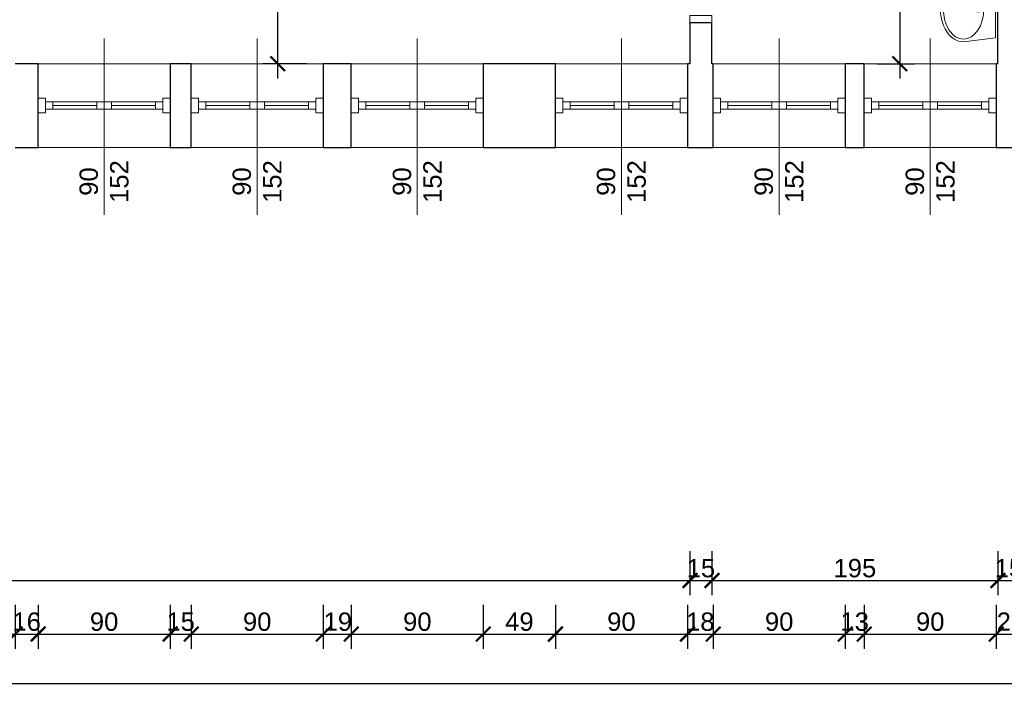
# Model space of a CAD drawing. Header units: millimetres. Extents: x 2709036 to 2756280, y 168165 to 192362.
# Tile 56 of 192: x 2715930 to 2716601, y 185385 to 185848. Entities that reach past the tile are written whole.
import ezdxf

# ---------------------------------------------------------------- set-up
doc = ezdxf.new("R2010")
doc.units = ezdxf.units.MM
doc.header["$MEASUREMENT"] = 0
doc.set_wipeout_variables(frame=1)
doc.linetypes.add('HIDDEN2', pattern=[4.7625, 3.175, -1.5875])
doc.linetypes.add('Wipeout_Contour', pattern=[1000, 0, -1000])
for name, color, linetype, lineweight in [('__MAZ_OPIS_STOLARKA', 7, 'Continuous', 0), ('__MAZ_SCHODY', 7, 'Continuous', 0), ('__MAZ_STOLARKA DRZWIOWA ISTN', 7, 'Continuous', 9), ('__MAZ_STOLARKA OKIENNA', 7, 'Continuous', 9), ('__MAZ_WYMIARY', 7, 'Continuous', 9), ('__MAZ_ŚCIANY ISTNIEJĄCE', 7, 'Continuous', 30), ('Meble i wyposażenie', 8, 'Continuous', 5)]:
    doc.layers.add(name, color=color, linetype=linetype, lineweight=lineweight)
doc.styles.add('Arial', font='arial.ttf')
doc.styles.add('Dimensions', font='arial.ttf')
doc.styles.add('styl1', font='arial.ttf')
doc.dimstyles.new('100', dxfattribs={"dimtxt": 10, "dimasz": 10, "dimexe": 18, "dimexo": 15, "dimgap": 9, "dimtad": 1, "dimdec": 1, "dimrnd": 0.5, "dimdsep": 46, "dimtxsty": 'Dimensions', "dimblk": 'ARCHTICK', "dimcen": 9, "dimdle": 10, "dimadec": 1, "dimazin": 2, "dimtfac": 1, "dimtdec": 4, "dimtofl": 0, "dimtmove": 2, "dimatfit": 3, "dimfxl": 1, "dimtolj": 1, "dimtzin": 0, "dimarcsym": 0})

# ---------------------------------------------------------------- blocks, each defined once
blk = doc.blocks.new('*U5')
at = {"color": 0, "linetype": 'Wipeout_Contour', "lineweight": -2, "ltscale": 7389.409666}
blk.add_wipeout([(-228.2, -234.4), (-227.7, -234.4), (-225.7, -255.6), (-220, -276), (-210.6, -294.8), (-188.8, -323.2), (-161.9, -346.1), (-111.8, -371.5), (-58.3, -387.1), (-3, -392.4), (52.4, -387.1), (105.9, -371.5), (155.9, -346.1), (182.9, -323.2), (204.7, -294.8), (214, -276), (219.8, -255.6), (221.8, -234.4), (193.5, -17.4), (-199.4, -17.4)], dxfattribs=at).dxf.layer = 'Meble i wyposażenie'
at = {"layer": 'Meble i wyposażenie', "color": 0, "linetype": 'Continuous', "lineweight": -2}
for p, q in [((-199.4, -17.2), (-228.2, -234.2)), ((193.5, -17.2), (-199.4, -17.2)), ((-199.2, -17.5), (-199.4, -17.5)), ((193.5, -17.5), (193.3, -17.5)), ((221.8, -234.2), (193.5, -17.2))]:
    blk.add_line(p, q, dxfattribs=at)
blk.add_circle((-3, -135.7), 22.5, dxfattribs=at)
blk.add_ellipse((-3, -234.2), major_axis=(-206, 0), ratio=0.671, dxfattribs=at)
blk.add_ellipse((-3, -234.2), major_axis=(-224.7, 0), ratio=0.702956, start_param=0, end_param=3.141593, dxfattribs=at)
blk = doc.blocks.new('_ArchTick')
at = {"color": 0, "linetype": 'ByBlock', "const_width": 0.15}
blk.add_lwpolyline([(-0.5, -0.5), (0.5, 0.5)], dxfattribs=at)
blk = doc.blocks.new('*D155')
at = {"layer": '__MAZ_WYMIARY', "color": 0, "lineweight": -2}
for p, q in [((2714190.68, 185415.16), (2714190.68, 185385.16)), ((2716989.68, 185415.16), (2716989.68, 185385.16)), ((2714180.68, 185395.16), (2716999.68, 185395.16))]:
    blk.add_line(p, q, dxfattribs=at)
at = {"layer": 'Defpoints', "color": 0, "lineweight": 30}
for p in [(2714190.68, 185760.55), (2716989.68, 185760.55), (2716989.68, 185395.16)]:
    blk.add_point(p, dxfattribs=at)
at = {"layer": '__MAZ_WYMIARY', "color": 0, "lineweight": -2, "xscale": 10, "yscale": 10, "zscale": 10, "rotation": 180}
blk.add_blockref('_ArchTick', (2714190.68, 185395.16), dxfattribs=at)
at = {"layer": '__MAZ_WYMIARY', "color": 0, "lineweight": -2, "xscale": 10, "yscale": 10, "zscale": 10}
blk.add_blockref('_ArchTick', (2716989.68, 185395.16), dxfattribs=at)
at = {"layer": '__MAZ_WYMIARY', "color": 0, "lineweight": 5, "insert": (2715590.18, 185403.55), "char_height": 12.5, "attachment_point": 5, "style": 'Arial'}
blk.add_mtext('\\A1;2799', dxfattribs=at)
blk = doc.blocks.new('*D174')
at = {"layer": '__MAZ_WYMIARY', "color": 0, "lineweight": -2}
for p, q in [((2716386.68, 185485.39), (2716386.68, 185455.39)), ((2716401.68, 185485.39), (2716401.68, 185455.39)), ((2716376.68, 185465.39), (2716411.68, 185465.39))]:
    blk.add_line(p, q, dxfattribs=at)
at = {"layer": 'Defpoints', "color": 0, "lineweight": 30}
for p in [(2716386.68, 185817.55), (2716401.68, 185817.55), (2716401.68, 185465.39)]:
    blk.add_point(p, dxfattribs=at)
at = {"layer": '__MAZ_WYMIARY', "color": 0, "lineweight": -2, "xscale": 10, "yscale": 10, "zscale": 10, "rotation": 180}
blk.add_blockref('_ArchTick', (2716386.68, 185465.39), dxfattribs=at)
at = {"layer": '__MAZ_WYMIARY', "color": 0, "lineweight": -2, "xscale": 10, "yscale": 10, "zscale": 10}
blk.add_blockref('_ArchTick', (2716401.68, 185465.39), dxfattribs=at)
at = {"layer": '__MAZ_WYMIARY', "color": 0, "lineweight": 5, "insert": (2716394.18, 185473.78), "char_height": 12.5, "attachment_point": 5, "style": 'Arial'}
blk.add_mtext('\\A1;15', dxfattribs=at)
blk = doc.blocks.new('*D175')
at = {"layer": '__MAZ_WYMIARY', "color": 0, "lineweight": -2}
for p, q in [((2716401.68, 185485.39), (2716401.68, 185455.39)), ((2716596.68, 185485.39), (2716596.68, 185455.39)), ((2716391.68, 185465.39), (2716606.68, 185465.39))]:
    blk.add_line(p, q, dxfattribs=at)
at = {"layer": 'Defpoints', "color": 0, "lineweight": 30}
for p in [(2716401.68, 185817.55), (2716596.68, 185817.55), (2716596.68, 185465.39)]:
    blk.add_point(p, dxfattribs=at)
at = {"layer": '__MAZ_WYMIARY', "color": 0, "lineweight": -2, "xscale": 10, "yscale": 10, "zscale": 10, "rotation": 180}
blk.add_blockref('_ArchTick', (2716401.68, 185465.39), dxfattribs=at)
at = {"layer": '__MAZ_WYMIARY', "color": 0, "lineweight": -2, "xscale": 10, "yscale": 10, "zscale": 10}
blk.add_blockref('_ArchTick', (2716596.68, 185465.39), dxfattribs=at)
at = {"layer": '__MAZ_WYMIARY', "color": 0, "lineweight": 5, "insert": (2716499.18, 185473.78), "char_height": 12.5, "attachment_point": 5, "style": 'Arial'}
blk.add_mtext('\\A1;195', dxfattribs=at)
blk = doc.blocks.new('*D176')
at = {"layer": '__MAZ_WYMIARY', "color": 0, "lineweight": -2}
for p, q in [((2716596.68, 185485.39), (2716596.68, 185455.39)), ((2716611.68, 185485.39), (2716611.68, 185455.39)), ((2716586.68, 185465.39), (2716621.68, 185465.39))]:
    blk.add_line(p, q, dxfattribs=at)
at = {"layer": 'Defpoints', "color": 0, "lineweight": 30}
for p in [(2716596.68, 185817.55), (2716611.68, 185817.55), (2716611.68, 185465.39)]:
    blk.add_point(p, dxfattribs=at)
at = {"layer": '__MAZ_WYMIARY', "color": 0, "lineweight": -2, "xscale": 10, "yscale": 10, "zscale": 10, "rotation": 180}
blk.add_blockref('_ArchTick', (2716596.68, 185465.39), dxfattribs=at)
at = {"layer": '__MAZ_WYMIARY', "color": 0, "lineweight": -2, "xscale": 10, "yscale": 10, "zscale": 10}
blk.add_blockref('_ArchTick', (2716611.68, 185465.39), dxfattribs=at)
at = {"layer": '__MAZ_WYMIARY', "color": 0, "lineweight": 5, "insert": (2716604.18, 185473.78), "char_height": 12.5, "attachment_point": 5, "style": 'Arial'}
blk.add_mtext('\\A1;15', dxfattribs=at)
blk = doc.blocks.new('*D191')
at = {"layer": '__MAZ_WYMIARY', "color": 0, "lineweight": -2}
for p, q in [((2715392.68, 185485.39), (2715392.68, 185455.39)), ((2716386.68, 185485.39), (2716386.68, 185455.39)), ((2715382.68, 185465.39), (2716396.68, 185465.39))]:
    blk.add_line(p, q, dxfattribs=at)
at = {"layer": 'Defpoints', "color": 0, "lineweight": 30}
for p in [(2715392.68, 185817.55), (2716386.68, 185817.55), (2716386.68, 185465.39)]:
    blk.add_point(p, dxfattribs=at)
at = {"layer": '__MAZ_WYMIARY', "color": 0, "lineweight": -2, "xscale": 10, "yscale": 10, "zscale": 10, "rotation": 180}
blk.add_blockref('_ArchTick', (2715392.68, 185465.39), dxfattribs=at)
at = {"layer": '__MAZ_WYMIARY', "color": 0, "lineweight": -2, "xscale": 10, "yscale": 10, "zscale": 10}
blk.add_blockref('_ArchTick', (2716386.68, 185465.39), dxfattribs=at)
at = {"layer": '__MAZ_WYMIARY', "color": 0, "lineweight": 5, "insert": (2715889.68, 185473.78), "char_height": 12.5, "attachment_point": 5, "style": 'Arial'}
blk.add_mtext('\\A1;994', dxfattribs=at)
blk = doc.blocks.new('*D214')
at = {"layer": '__MAZ_WYMIARY', "color": 0, "lineweight": -2}
for p, q in [((2715836.68, 185448.92), (2715836.68, 185418.92)), ((2715926.68, 185448.92), (2715926.68, 185418.92)), ((2715826.68, 185428.92), (2715936.68, 185428.92))]:
    blk.add_line(p, q, dxfattribs=at)
at = {"layer": 'Defpoints', "color": 0, "lineweight": 30}
for p in [(2715836.68, 185760.55), (2715926.68, 185760.55), (2715926.68, 185428.92)]:
    blk.add_point(p, dxfattribs=at)
at = {"layer": '__MAZ_WYMIARY', "color": 0, "lineweight": -2, "xscale": 10, "yscale": 10, "zscale": 10, "rotation": 180}
blk.add_blockref('_ArchTick', (2715836.68, 185428.92), dxfattribs=at)
at = {"layer": '__MAZ_WYMIARY', "color": 0, "lineweight": -2, "xscale": 10, "yscale": 10, "zscale": 10}
blk.add_blockref('_ArchTick', (2715926.68, 185428.92), dxfattribs=at)
at = {"layer": '__MAZ_WYMIARY', "color": 0, "lineweight": 5, "insert": (2715881.68, 185437.3), "char_height": 12.5, "attachment_point": 5, "style": 'Arial'}
blk.add_mtext('\\A1;90', dxfattribs=at)
blk = doc.blocks.new('*D215')
at = {"layer": '__MAZ_WYMIARY', "color": 0, "lineweight": -2}
for p, q in [((2715926.68, 185448.92), (2715926.68, 185418.92)), ((2715942.29, 185448.92), (2715942.29, 185418.92)), ((2715916.68, 185428.92), (2715952.29, 185428.92))]:
    blk.add_line(p, q, dxfattribs=at)
at = {"layer": 'Defpoints', "color": 0, "lineweight": 30}
for p in [(2715926.68, 185760.49), (2715942.29, 185760.55), (2715942.29, 185428.92)]:
    blk.add_point(p, dxfattribs=at)
at = {"layer": '__MAZ_WYMIARY', "color": 0, "lineweight": -2, "xscale": 10, "yscale": 10, "zscale": 10, "rotation": 180}
blk.add_blockref('_ArchTick', (2715926.68, 185428.92), dxfattribs=at)
at = {"layer": '__MAZ_WYMIARY', "color": 0, "lineweight": -2, "xscale": 10, "yscale": 10, "zscale": 10}
blk.add_blockref('_ArchTick', (2715942.29, 185428.92), dxfattribs=at)
at = {"layer": '__MAZ_WYMIARY', "color": 0, "lineweight": 5, "insert": (2715934.48, 185437.3), "char_height": 12.5, "attachment_point": 5, "style": 'Arial'}
blk.add_mtext('\\A1;16', dxfattribs=at)
blk = doc.blocks.new('*D216')
at = {"layer": '__MAZ_WYMIARY', "color": 0, "lineweight": -2}
for p, q in [((2715942.29, 185448.92), (2715942.29, 185418.92)), ((2716032.29, 185448.92), (2716032.29, 185418.92)), ((2715932.29, 185428.92), (2716042.29, 185428.92))]:
    blk.add_line(p, q, dxfattribs=at)
at = {"layer": 'Defpoints', "color": 0, "lineweight": 30}
for p in [(2715942.29, 185760.55), (2716032.29, 185760.55), (2716032.29, 185428.92)]:
    blk.add_point(p, dxfattribs=at)
at = {"layer": '__MAZ_WYMIARY', "color": 0, "lineweight": -2, "xscale": 10, "yscale": 10, "zscale": 10, "rotation": 180}
blk.add_blockref('_ArchTick', (2715942.29, 185428.92), dxfattribs=at)
at = {"layer": '__MAZ_WYMIARY', "color": 0, "lineweight": -2, "xscale": 10, "yscale": 10, "zscale": 10}
blk.add_blockref('_ArchTick', (2716032.29, 185428.92), dxfattribs=at)
at = {"layer": '__MAZ_WYMIARY', "color": 0, "lineweight": 5, "insert": (2715987.29, 185437.3), "char_height": 12.5, "attachment_point": 5, "style": 'Arial'}
blk.add_mtext('\\A1;90', dxfattribs=at)
blk = doc.blocks.new('*D217')
at = {"layer": '__MAZ_WYMIARY', "color": 0, "lineweight": -2}
for p, q in [((2716032.29, 185448.92), (2716032.29, 185418.92)), ((2716046.65, 185448.92), (2716046.65, 185418.92)), ((2716022.29, 185428.92), (2716056.65, 185428.92))]:
    blk.add_line(p, q, dxfattribs=at)
at = {"layer": 'Defpoints', "color": 0, "lineweight": 30}
for p in [(2716032.29, 185760.55), (2716046.65, 185760.55), (2716046.65, 185428.92)]:
    blk.add_point(p, dxfattribs=at)
at = {"layer": '__MAZ_WYMIARY', "color": 0, "lineweight": -2, "xscale": 10, "yscale": 10, "zscale": 10, "rotation": 180}
blk.add_blockref('_ArchTick', (2716032.29, 185428.92), dxfattribs=at)
at = {"layer": '__MAZ_WYMIARY', "color": 0, "lineweight": -2, "xscale": 10, "yscale": 10, "zscale": 10}
blk.add_blockref('_ArchTick', (2716046.65, 185428.92), dxfattribs=at)
at = {"layer": '__MAZ_WYMIARY', "color": 0, "lineweight": 5, "insert": (2716039.47, 185437.3), "char_height": 12.5, "attachment_point": 5, "style": 'Arial'}
blk.add_mtext('\\A1;15', dxfattribs=at)
blk = doc.blocks.new('*D218')
at = {"layer": '__MAZ_WYMIARY', "color": 0, "lineweight": -2}
for p, q in [((2716046.65, 185448.92), (2716046.65, 185418.92)), ((2716136.65, 185448.92), (2716136.65, 185418.92)), ((2716036.65, 185428.92), (2716146.65, 185428.92))]:
    blk.add_line(p, q, dxfattribs=at)
at = {"layer": 'Defpoints', "color": 0, "lineweight": 30}
for p in [(2716046.65, 185760.55), (2716136.65, 185760.55), (2716136.65, 185428.92)]:
    blk.add_point(p, dxfattribs=at)
at = {"layer": '__MAZ_WYMIARY', "color": 0, "lineweight": -2, "xscale": 10, "yscale": 10, "zscale": 10, "rotation": 180}
blk.add_blockref('_ArchTick', (2716046.65, 185428.92), dxfattribs=at)
at = {"layer": '__MAZ_WYMIARY', "color": 0, "lineweight": -2, "xscale": 10, "yscale": 10, "zscale": 10}
blk.add_blockref('_ArchTick', (2716136.65, 185428.92), dxfattribs=at)
at = {"layer": '__MAZ_WYMIARY', "color": 0, "lineweight": 5, "insert": (2716091.65, 185437.3), "char_height": 12.5, "attachment_point": 5, "style": 'Arial'}
blk.add_mtext('\\A1;90', dxfattribs=at)
blk = doc.blocks.new('*D219')
at = {"layer": '__MAZ_WYMIARY', "color": 0, "lineweight": -2}
for p, q in [((2716136.65, 185448.92), (2716136.65, 185418.92)), ((2716155.84, 185448.92), (2716155.84, 185418.92)), ((2716126.65, 185428.92), (2716165.84, 185428.92))]:
    blk.add_line(p, q, dxfattribs=at)
at = {"layer": 'Defpoints', "color": 0, "lineweight": 30}
for p in [(2716136.65, 185760.55), (2716155.84, 185760.55), (2716155.84, 185428.92)]:
    blk.add_point(p, dxfattribs=at)
at = {"layer": '__MAZ_WYMIARY', "color": 0, "lineweight": -2, "xscale": 10, "yscale": 10, "zscale": 10, "rotation": 180}
blk.add_blockref('_ArchTick', (2716136.65, 185428.92), dxfattribs=at)
at = {"layer": '__MAZ_WYMIARY', "color": 0, "lineweight": -2, "xscale": 10, "yscale": 10, "zscale": 10}
blk.add_blockref('_ArchTick', (2716155.84, 185428.92), dxfattribs=at)
at = {"layer": '__MAZ_WYMIARY', "color": 0, "lineweight": 5, "insert": (2716146.65, 185437.3), "char_height": 12.5, "attachment_point": 5, "style": 'Arial'}
blk.add_mtext('\\A1;19', dxfattribs=at)
blk = doc.blocks.new('*D220')
at = {"layer": '__MAZ_WYMIARY', "color": 0, "lineweight": -2}
for p, q in [((2716155.84, 185448.92), (2716155.84, 185418.92)), ((2716245.84, 185448.92), (2716245.84, 185418.92)), ((2716145.84, 185428.92), (2716255.84, 185428.92))]:
    blk.add_line(p, q, dxfattribs=at)
at = {"layer": 'Defpoints', "color": 0, "lineweight": 30}
for p in [(2716155.84, 185760.49), (2716245.84, 185760.55), (2716245.84, 185428.92)]:
    blk.add_point(p, dxfattribs=at)
at = {"layer": '__MAZ_WYMIARY', "color": 0, "lineweight": -2, "xscale": 10, "yscale": 10, "zscale": 10, "rotation": 180}
blk.add_blockref('_ArchTick', (2716155.84, 185428.92), dxfattribs=at)
at = {"layer": '__MAZ_WYMIARY', "color": 0, "lineweight": -2, "xscale": 10, "yscale": 10, "zscale": 10}
blk.add_blockref('_ArchTick', (2716245.84, 185428.92), dxfattribs=at)
at = {"layer": '__MAZ_WYMIARY', "color": 0, "lineweight": 5, "insert": (2716200.84, 185437.3), "char_height": 12.5, "attachment_point": 5, "style": 'Arial'}
blk.add_mtext('\\A1;90', dxfattribs=at)
blk = doc.blocks.new('*D221')
at = {"layer": '__MAZ_WYMIARY', "color": 0, "lineweight": -2}
for p, q in [((2716245.84, 185448.92), (2716245.84, 185418.92)), ((2716294.99, 185448.92), (2716294.99, 185418.92)), ((2716235.84, 185428.92), (2716304.99, 185428.92))]:
    blk.add_line(p, q, dxfattribs=at)
at = {"layer": 'Defpoints', "color": 0, "lineweight": 30}
for p in [(2716245.84, 185760.49), (2716294.99, 185760.55), (2716294.99, 185428.92)]:
    blk.add_point(p, dxfattribs=at)
at = {"layer": '__MAZ_WYMIARY', "color": 0, "lineweight": -2, "xscale": 10, "yscale": 10, "zscale": 10, "rotation": 180}
blk.add_blockref('_ArchTick', (2716245.84, 185428.92), dxfattribs=at)
at = {"layer": '__MAZ_WYMIARY', "color": 0, "lineweight": -2, "xscale": 10, "yscale": 10, "zscale": 10}
blk.add_blockref('_ArchTick', (2716294.99, 185428.92), dxfattribs=at)
at = {"layer": '__MAZ_WYMIARY', "color": 0, "lineweight": 5, "insert": (2716270.42, 185437.3), "char_height": 12.5, "attachment_point": 5, "style": 'Arial'}
blk.add_mtext('\\A1;49', dxfattribs=at)
blk = doc.blocks.new('*D222')
at = {"layer": '__MAZ_WYMIARY', "color": 0, "lineweight": -2}
for p, q in [((2716294.99, 185448.92), (2716294.99, 185418.92)), ((2716384.99, 185448.92), (2716384.99, 185418.92)), ((2716284.99, 185428.92), (2716394.99, 185428.92))]:
    blk.add_line(p, q, dxfattribs=at)
at = {"layer": 'Defpoints', "color": 0, "lineweight": 30}
for p in [(2716294.99, 185760.55), (2716384.99, 185760.55), (2716384.99, 185428.92)]:
    blk.add_point(p, dxfattribs=at)
at = {"layer": '__MAZ_WYMIARY', "color": 0, "lineweight": -2, "xscale": 10, "yscale": 10, "zscale": 10, "rotation": 180}
blk.add_blockref('_ArchTick', (2716294.99, 185428.92), dxfattribs=at)
at = {"layer": '__MAZ_WYMIARY', "color": 0, "lineweight": -2, "xscale": 10, "yscale": 10, "zscale": 10}
blk.add_blockref('_ArchTick', (2716384.99, 185428.92), dxfattribs=at)
at = {"layer": '__MAZ_WYMIARY', "color": 0, "lineweight": 5, "insert": (2716339.99, 185437.3), "char_height": 12.5, "attachment_point": 5, "style": 'Arial'}
blk.add_mtext('\\A1;90', dxfattribs=at)
blk = doc.blocks.new('*D223')
at = {"layer": '__MAZ_WYMIARY', "color": 0, "lineweight": -2}
for p, q in [((2716384.99, 185448.92), (2716384.99, 185418.92)), ((2716402.54, 185448.92), (2716402.54, 185418.92)), ((2716374.99, 185428.92), (2716412.54, 185428.92))]:
    blk.add_line(p, q, dxfattribs=at)
at = {"layer": 'Defpoints', "color": 0, "lineweight": 30}
for p in [(2716384.99, 185760.55), (2716402.54, 185760.55), (2716402.54, 185428.92)]:
    blk.add_point(p, dxfattribs=at)
at = {"layer": '__MAZ_WYMIARY', "color": 0, "lineweight": -2, "xscale": 10, "yscale": 10, "zscale": 10, "rotation": 180}
blk.add_blockref('_ArchTick', (2716384.99, 185428.92), dxfattribs=at)
at = {"layer": '__MAZ_WYMIARY', "color": 0, "lineweight": -2, "xscale": 10, "yscale": 10, "zscale": 10}
blk.add_blockref('_ArchTick', (2716402.54, 185428.92), dxfattribs=at)
at = {"layer": '__MAZ_WYMIARY', "color": 0, "lineweight": 5, "insert": (2716393.77, 185437.3), "char_height": 12.5, "attachment_point": 5, "style": 'Arial'}
blk.add_mtext('\\A1;18', dxfattribs=at)
blk = doc.blocks.new('*D224')
at = {"layer": '__MAZ_WYMIARY', "color": 0, "lineweight": -2}
for p, q in [((2716402.54, 185448.92), (2716402.54, 185418.92)), ((2716492.54, 185448.92), (2716492.54, 185418.92)), ((2716392.54, 185428.92), (2716502.54, 185428.92))]:
    blk.add_line(p, q, dxfattribs=at)
at = {"layer": 'Defpoints', "color": 0, "lineweight": 30}
for p in [(2716402.54, 185760.55), (2716492.54, 185760.55), (2716492.54, 185428.92)]:
    blk.add_point(p, dxfattribs=at)
at = {"layer": '__MAZ_WYMIARY', "color": 0, "lineweight": -2, "xscale": 10, "yscale": 10, "zscale": 10, "rotation": 180}
blk.add_blockref('_ArchTick', (2716402.54, 185428.92), dxfattribs=at)
at = {"layer": '__MAZ_WYMIARY', "color": 0, "lineweight": -2, "xscale": 10, "yscale": 10, "zscale": 10}
blk.add_blockref('_ArchTick', (2716492.54, 185428.92), dxfattribs=at)
at = {"layer": '__MAZ_WYMIARY', "color": 0, "lineweight": 5, "insert": (2716447.54, 185437.3), "char_height": 12.5, "attachment_point": 5, "style": 'Arial'}
blk.add_mtext('\\A1;90', dxfattribs=at)
blk = doc.blocks.new('*D225')
at = {"layer": '__MAZ_WYMIARY', "color": 0, "lineweight": -2}
for p, q in [((2716492.54, 185448.92), (2716492.54, 185418.92)), ((2716505.53, 185448.92), (2716505.53, 185418.92)), ((2716482.54, 185428.92), (2716515.53, 185428.92))]:
    blk.add_line(p, q, dxfattribs=at)
at = {"layer": 'Defpoints', "color": 0, "lineweight": 30}
for p in [(2716492.54, 185760.49), (2716505.53, 185760.49), (2716505.53, 185428.92)]:
    blk.add_point(p, dxfattribs=at)
at = {"layer": '__MAZ_WYMIARY', "color": 0, "lineweight": -2, "xscale": 10, "yscale": 10, "zscale": 10, "rotation": 180}
blk.add_blockref('_ArchTick', (2716492.54, 185428.92), dxfattribs=at)
at = {"layer": '__MAZ_WYMIARY', "color": 0, "lineweight": -2, "xscale": 10, "yscale": 10, "zscale": 10}
blk.add_blockref('_ArchTick', (2716505.53, 185428.92), dxfattribs=at)
at = {"layer": '__MAZ_WYMIARY', "color": 0, "lineweight": 5, "insert": (2716499.03, 185437.3), "char_height": 12.5, "attachment_point": 5, "style": 'Arial'}
blk.add_mtext('\\A1;13', dxfattribs=at)
blk = doc.blocks.new('*D226')
at = {"layer": '__MAZ_WYMIARY', "color": 0, "lineweight": -2}
for p, q in [((2716505.53, 185448.92), (2716505.53, 185418.92)), ((2716595.53, 185448.92), (2716595.53, 185418.92)), ((2716495.53, 185428.92), (2716605.53, 185428.92))]:
    blk.add_line(p, q, dxfattribs=at)
at = {"layer": 'Defpoints', "color": 0, "lineweight": 30}
for p in [(2716505.53, 185760.55), (2716595.53, 185760.55), (2716595.53, 185428.92)]:
    blk.add_point(p, dxfattribs=at)
at = {"layer": '__MAZ_WYMIARY', "color": 0, "lineweight": -2, "xscale": 10, "yscale": 10, "zscale": 10, "rotation": 180}
blk.add_blockref('_ArchTick', (2716505.53, 185428.92), dxfattribs=at)
at = {"layer": '__MAZ_WYMIARY', "color": 0, "lineweight": -2, "xscale": 10, "yscale": 10, "zscale": 10}
blk.add_blockref('_ArchTick', (2716595.53, 185428.92), dxfattribs=at)
at = {"layer": '__MAZ_WYMIARY', "color": 0, "lineweight": 5, "insert": (2716550.53, 185437.3), "char_height": 12.5, "attachment_point": 5, "style": 'Arial'}
blk.add_mtext('\\A1;90', dxfattribs=at)
blk = doc.blocks.new('*D227')
at = {"layer": '__MAZ_WYMIARY', "color": 0, "lineweight": -2}
for p, q in [((2716595.53, 185448.92), (2716595.53, 185418.92)), ((2716615.06, 185448.92), (2716615.06, 185418.92)), ((2716585.53, 185428.92), (2716625.06, 185428.92))]:
    blk.add_line(p, q, dxfattribs=at)
at = {"layer": 'Defpoints', "color": 0, "lineweight": 30}
for p in [(2716595.53, 185760.55), (2716615.06, 185760.55), (2716615.06, 185428.92)]:
    blk.add_point(p, dxfattribs=at)
at = {"layer": '__MAZ_WYMIARY', "color": 0, "lineweight": -2, "xscale": 10, "yscale": 10, "zscale": 10, "rotation": 180}
blk.add_blockref('_ArchTick', (2716595.53, 185428.92), dxfattribs=at)
at = {"layer": '__MAZ_WYMIARY', "color": 0, "lineweight": -2, "xscale": 10, "yscale": 10, "zscale": 10}
blk.add_blockref('_ArchTick', (2716615.06, 185428.92), dxfattribs=at)
at = {"layer": '__MAZ_WYMIARY', "color": 0, "lineweight": 5, "insert": (2716605.53, 185437.3), "char_height": 12.5, "attachment_point": 5, "style": 'Arial'}
blk.add_mtext('\\A1;20', dxfattribs=at)
blk = doc.blocks.new('*D248')
at = {"layer": '__MAZ_WYMIARY', "color": 0, "lineweight": -2}
for p, q in [((2716529.75, 185966.25), (2716529.75, 185807.55)), ((2716515.42, 185956.25), (2716539.75, 185956.25)), ((2716514.03, 185817.55), (2716539.75, 185817.55))]:
    blk.add_line(p, q, dxfattribs=at)
at = {"layer": 'Defpoints', "color": 0, "lineweight": 30}
for p in [(2716500.42, 185956.25), (2716499.03, 185817.55), (2716529.75, 185817.55)]:
    blk.add_point(p, dxfattribs=at)
at = {"layer": '__MAZ_WYMIARY', "color": 0, "lineweight": -2, "xscale": 10, "yscale": 10, "zscale": 10}
for p, rotation in [((2716529.75, 185956.25), 90), ((2716529.75, 185817.55), 270)]:
    blk.add_blockref('_ArchTick', p, dxfattribs=dict(at, rotation=rotation))
at = {"layer": '__MAZ_WYMIARY', "color": 0, "lineweight": 5, "insert": (2716521.36, 185886.9), "char_height": 12.5, "attachment_point": 5, "rotation": 90, "style": 'Arial'}
blk.add_mtext('\\A1;139', dxfattribs=at)
blk = doc.blocks.new('*D667')
at = {"layer": '__MAZ_WYMIARY', "color": 0, "lineweight": -2}
for p, q in [((2716105.6, 186115.55), (2716105.6, 185807.55)), ((2716125.6, 186105.55), (2716095.6, 186105.55)), ((2716125.6, 185817.55), (2716095.6, 185817.55))]:
    blk.add_line(p, q, dxfattribs=at)
at = {"layer": 'Defpoints', "color": 0, "lineweight": 30}
for p in [(2716386.68, 186105.55), (2716105.6, 185817.55), (2716386.68, 185817.55)]:
    blk.add_point(p, dxfattribs=at)
at = {"layer": '__MAZ_WYMIARY', "color": 0, "lineweight": -2, "xscale": 10, "yscale": 10, "zscale": 10}
for p, rotation in [((2716105.6, 186105.55), 90), ((2716105.6, 185817.55), 270)]:
    blk.add_blockref('_ArchTick', p, dxfattribs=dict(at, rotation=rotation))
at = {"layer": '__MAZ_WYMIARY', "color": 0, "lineweight": 5, "insert": (2716097.22, 185961.55), "char_height": 12.5, "attachment_point": 5, "rotation": 90, "style": 'Arial'}
blk.add_mtext('\\A1;288', dxfattribs=at)

msp = doc.modelspace()

# ---------------------------------------------------------------- linework, layer by layer
at = {"layer": '__MAZ_OPIS_STOLARKA', "color": 252}
for points in [[(2715987.29, 185714.54), (2715987.29, 185834.76)], [(2716091.65, 185714.54), (2716091.65, 185834.76)], [(2716200.84, 185714.54), (2716200.84, 185834.76)], [(2716339.99, 185714.54), (2716339.99, 185834.76)], [(2716447.54, 185714.54), (2716447.54, 185834.76)], [(2716550.53, 185714.54), (2716550.53, 185834.76)]]:
    msp.add_lwpolyline(points, dxfattribs=at)
at = {"layer": '__MAZ_SCHODY', "color": 252, "linetype": 'HIDDEN2', "lineweight": 5}
for p, q in [((2716032.29, 185817.55), (2715942.29, 185817.55)), ((2716136.65, 185817.55), (2716046.65, 185817.55)), ((2716245.84, 185817.55), (2716155.84, 185817.55)), ((2716384.99, 185817.55), (2716294.99, 185817.55)), ((2716492.54, 185817.55), (2716402.54, 185817.55)), ((2716595.53, 185817.55), (2716505.53, 185817.55)), ((2715942.29, 185760.55), (2716032.29, 185760.55)), ((2716046.65, 185760.55), (2716136.65, 185760.55)), ((2716155.84, 185760.55), (2716245.84, 185760.55)), ((2716294.99, 185760.55), (2716384.99, 185760.55)), ((2716402.54, 185760.55), (2716492.54, 185760.55)), ((2716505.53, 185760.55), (2716595.53, 185760.55))]:
    msp.add_line(p, q, dxfattribs=at)
at = {"layer": '__MAZ_STOLARKA DRZWIOWA ISTN', "color": 252, "linetype": 'Continuous'}
msp.add_lwpolyline([(2716401.68, 185850.3), (2716401.68, 185845.3), (2716386.68, 185845.3), (2716386.68, 185850.3)], close=True, dxfattribs=at)
at = {"layer": '__MAZ_STOLARKA OKIENNA', "color": 252, "linetype": 'Continuous'}
for p, q in [((2715942.29, 185817.55), (2716032.29, 185817.55)), ((2716046.65, 185817.55), (2716136.65, 185817.55)), ((2716155.84, 185817.55), (2716245.84, 185817.55)), ((2716294.99, 185817.55), (2716384.99, 185817.55)), ((2716402.54, 185817.55), (2716492.54, 185817.55)), ((2716505.53, 185817.55), (2716595.53, 185817.55)), ((2715952.29, 185786.55), (2715952.29, 185791.55)), ((2715982.29, 185786.55), (2715982.29, 185791.55)), ((2715992.29, 185786.55), (2715992.29, 185791.55)), ((2716022.29, 185786.55), (2716022.29, 185791.55)), ((2716056.65, 185786.55), (2716056.65, 185791.55)), ((2716086.65, 185786.55), (2716086.65, 185791.55)), ((2716096.65, 185786.55), (2716096.65, 185791.55)), ((2716126.65, 185786.55), (2716126.65, 185791.55)), ((2716165.84, 185786.55), (2716165.84, 185791.55)), ((2716195.84, 185786.55), (2716195.84, 185791.55)), ((2716205.84, 185786.55), (2716205.84, 185791.55)), ((2716235.84, 185786.55), (2716235.84, 185791.55)), ((2716304.99, 185786.55), (2716304.99, 185791.55)), ((2716334.99, 185786.55), (2716334.99, 185791.55)), ((2716344.99, 185786.55), (2716344.99, 185791.55)), ((2716374.99, 185786.55), (2716374.99, 185791.55)), ((2716412.54, 185786.55), (2716412.54, 185791.55)), ((2716442.54, 185786.55), (2716442.54, 185791.55)), ((2716452.54, 185786.55), (2716452.54, 185791.55)), ((2716482.54, 185786.55), (2716482.54, 185791.55)), ((2716515.53, 185786.55), (2716515.53, 185791.55)), ((2716545.53, 185786.55), (2716545.53, 185791.55)), ((2716555.53, 185786.55), (2716555.53, 185791.55)), ((2716585.53, 185786.55), (2716585.53, 185791.55)), ((2715952.29, 185789.05), (2715982.29, 185789.05)), ((2716022.29, 185789.05), (2715992.29, 185789.05)), ((2716056.65, 185789.05), (2716086.65, 185789.05)), ((2716126.65, 185789.05), (2716096.65, 185789.05)), ((2716165.84, 185789.05), (2716195.84, 185789.05)), ((2716235.84, 185789.05), (2716205.84, 185789.05)), ((2716304.99, 185789.05), (2716334.99, 185789.05)), ((2716374.99, 185789.05), (2716344.99, 185789.05)), ((2716412.54, 185789.05), (2716442.54, 185789.05)), ((2716482.54, 185789.05), (2716452.54, 185789.05)), ((2716515.53, 185789.05), (2716545.53, 185789.05)), ((2716585.53, 185789.05), (2716555.53, 185789.05)), ((2715942.29, 185760.55), (2716032.29, 185760.55)), ((2716046.65, 185760.55), (2716136.65, 185760.55)), ((2716155.84, 185760.55), (2716245.84, 185760.55)), ((2716294.99, 185760.55), (2716384.99, 185760.55)), ((2716402.54, 185760.55), (2716492.54, 185760.55)), ((2716505.53, 185760.55), (2716595.53, 185760.55))]:
    msp.add_line(p, q, dxfattribs=at)
for points in [[(2715947.29, 185794.05), (2715942.29, 185794.05), (2715942.29, 185784.05), (2715947.29, 185784.05)], [(2715947.29, 185786.55), (2715947.29, 185791.55), (2715987.29, 185791.55), (2715987.29, 185786.55)], [(2716027.29, 185786.55), (2716027.29, 185791.55), (2715987.29, 185791.55), (2715987.29, 185786.55)], [(2716027.29, 185794.05), (2716032.29, 185794.05), (2716032.29, 185784.05), (2716027.29, 185784.05)], [(2716051.65, 185794.05), (2716046.65, 185794.05), (2716046.65, 185784.05), (2716051.65, 185784.05)], [(2716051.65, 185786.55), (2716051.65, 185791.55), (2716091.65, 185791.55), (2716091.65, 185786.55)], [(2716131.65, 185786.55), (2716131.65, 185791.55), (2716091.65, 185791.55), (2716091.65, 185786.55)], [(2716131.65, 185794.05), (2716136.65, 185794.05), (2716136.65, 185784.05), (2716131.65, 185784.05)], [(2716160.84, 185794.05), (2716155.84, 185794.05), (2716155.84, 185784.05), (2716160.84, 185784.05)], [(2716160.84, 185786.55), (2716160.84, 185791.55), (2716200.84, 185791.55), (2716200.84, 185786.55)], [(2716240.84, 185786.55), (2716240.84, 185791.55), (2716200.84, 185791.55), (2716200.84, 185786.55)], [(2716240.84, 185794.05), (2716245.84, 185794.05), (2716245.84, 185784.05), (2716240.84, 185784.05)], [(2716299.99, 185794.05), (2716294.99, 185794.05), (2716294.99, 185784.05), (2716299.99, 185784.05)], [(2716299.99, 185786.55), (2716299.99, 185791.55), (2716339.99, 185791.55), (2716339.99, 185786.55)], [(2716379.99, 185786.55), (2716379.99, 185791.55), (2716339.99, 185791.55), (2716339.99, 185786.55)], [(2716379.99, 185794.05), (2716384.99, 185794.05), (2716384.99, 185784.05), (2716379.99, 185784.05)], [(2716407.54, 185794.05), (2716402.54, 185794.05), (2716402.54, 185784.05), (2716407.54, 185784.05)], [(2716407.54, 185786.55), (2716407.54, 185791.55), (2716447.54, 185791.55), (2716447.54, 185786.55)], [(2716487.54, 185786.55), (2716487.54, 185791.55), (2716447.54, 185791.55), (2716447.54, 185786.55)], [(2716487.54, 185794.05), (2716492.54, 185794.05), (2716492.54, 185784.05), (2716487.54, 185784.05)], [(2716510.53, 185794.05), (2716505.53, 185794.05), (2716505.53, 185784.05), (2716510.53, 185784.05)], [(2716510.53, 185786.55), (2716510.53, 185791.55), (2716550.53, 185791.55), (2716550.53, 185786.55)], [(2716590.53, 185786.55), (2716590.53, 185791.55), (2716550.53, 185791.55), (2716550.53, 185786.55)], [(2716590.53, 185794.05), (2716595.53, 185794.05), (2716595.53, 185784.05), (2716590.53, 185784.05)]]:
    msp.add_lwpolyline(points, close=True, dxfattribs=at)
at = {"layer": '__MAZ_ŚCIANY ISTNIEJĄCE', "color": 252, "ltscale": 15}
for p, q in [((2716401.68, 185845.3), (2716386.68, 185845.3)), ((2716386.68, 185845.3), (2716386.68, 185817.55)), ((2716401.68, 185817.55), (2716401.68, 185845.3)), ((2715942.29, 185817.55), (2715926.68, 185817.55)), ((2715942.29, 185760.55), (2715942.29, 185817.55)), ((2716032.29, 185817.55), (2716032.29, 185760.55)), ((2716046.65, 185817.55), (2716032.29, 185817.55)), ((2716046.65, 185760.55), (2716046.65, 185817.55)), ((2716136.65, 185817.55), (2716136.65, 185760.55)), ((2716155.84, 185817.55), (2716136.65, 185817.55)), ((2716155.84, 185760.55), (2716155.84, 185817.55)), ((2716245.84, 185817.55), (2716245.84, 185760.55)), ((2716294.99, 185817.55), (2716245.84, 185817.55)), ((2716294.99, 185760.55), (2716294.99, 185817.55)), ((2716384.99, 185817.55), (2716384.99, 185760.55)), ((2716386.68, 185817.55), (2716384.99, 185817.55)), ((2716402.54, 185817.55), (2716401.68, 185817.55)), ((2716402.54, 185760.55), (2716402.54, 185817.55)), ((2716492.54, 185817.55), (2716492.54, 185760.55)), ((2716505.53, 185817.55), (2716492.54, 185817.55)), ((2716505.53, 185760.55), (2716505.53, 185817.55)), ((2716595.53, 185817.55), (2716595.53, 185760.55)), ((2716596.68, 185817.55), (2716595.53, 185817.55)), ((2715926.68, 185760.55), (2715942.29, 185760.55)), ((2716032.29, 185760.55), (2716046.65, 185760.55)), ((2716136.65, 185760.55), (2716155.84, 185760.55)), ((2716245.84, 185760.55), (2716294.99, 185760.55)), ((2716384.99, 185760.55), (2716402.54, 185760.55)), ((2716492.54, 185760.55), (2716505.53, 185760.55)), ((2716595.53, 185760.55), (2716615.06, 185760.55))]:
    msp.add_line(p, q, dxfattribs=at)

# ---------------------------------------------------------------- block references
at = {"layer": 'Meble i wyposażenie', "color": 252, "xscale": -0.1, "yscale": 0.1, "zscale": 0.1, "rotation": 270}
msp.add_blockref('*U5', (2716596.68, 185855.24), dxfattribs=at)

# ---------------------------------------------------------------- texts
at = {"layer": '__MAZ_OPIS_STOLARKA', "color": 252, "char_height": 12.5, "width": 38.3096, "attachment_point": 5, "rotation": 90, "style": 'styl1'}
for insert in [(2715987.29, 185737.26), (2716091.65, 185737.26), (2716200.84, 185737.26), (2716339.99, 185737.26), (2716447.54, 185737.26), (2716550.53, 185737.26)]:
    msp.add_mtext('90\\P152', dxfattribs=dict(at, insert=insert))

# ---------------------------------------------------------------- dimensions: what is measured, and where the dimension line sits
at = {"layer": '__MAZ_WYMIARY', "color": 252, "lineweight": 5}
for base, p1, p2, picture, middle in [((2716105.6, 185817.55), (2716386.68, 186105.55), (2716386.68, 185817.55), '*D667', (2716097.22, 185961.55)), ((2716529.75, 185817.55), (2716500.42, 185956.25), (2716499.03, 185817.55), '*D248', (2716521.36, 185886.9))]:
    dim = msp.add_linear_dim(base=base, p1=p1, p2=p2, angle=90, dimstyle='100', override={"dimtxt": 12.5, "dimexe": 10, "dimgap": 2, "dimdec": 0, "dimtxsty": 'Arial', "dimtmove": 1, "dimfxl": 20, "dimfxlon": 1}, dxfattribs=at)
    dim.commit()
    dim.dimension.update_dxf_attribs({"geometry": picture, "text_midpoint": middle})
for base, p1, p2, picture, middle in [((2716386.68, 185465.39), (2715392.68, 185817.55), (2716386.68, 185817.55), '*D191', (2715889.68, 185473.78)), ((2716596.68, 185465.39), (2716401.68, 185817.55), (2716596.68, 185817.55), '*D175', (2716499.18, 185473.78)), ((2716989.68, 185395.16), (2714190.68, 185760.55), (2716989.68, 185760.55), '*D155', (2715590.18, 185403.55)), ((2715926.68, 185428.92), (2715836.68, 185760.55), (2715926.68, 185760.55), '*D214', (2715881.68, 185437.3)), ((2716032.29, 185428.92), (2715942.29, 185760.55), (2716032.29, 185760.55), '*D216', (2715987.29, 185437.3)), ((2716136.65, 185428.92), (2716046.65, 185760.55), (2716136.65, 185760.55), '*D218', (2716091.65, 185437.3)), ((2716245.84, 185428.92), (2716155.84, 185760.49), (2716245.84, 185760.55), '*D220', (2716200.84, 185437.3)), ((2716294.99, 185428.92), (2716245.84, 185760.49), (2716294.99, 185760.55), '*D221', (2716270.42, 185437.3)), ((2716384.99, 185428.92), (2716294.99, 185760.55), (2716384.99, 185760.55), '*D222', (2716339.99, 185437.3)), ((2716492.54, 185428.92), (2716402.54, 185760.55), (2716492.54, 185760.55), '*D224', (2716447.54, 185437.3)), ((2716595.53, 185428.92), (2716505.53, 185760.55), (2716595.53, 185760.55), '*D226', (2716550.53, 185437.3))]:
    dim = msp.add_linear_dim(base=base, p1=p1, p2=p2, dimstyle='100', override={"dimtxt": 12.5, "dimexe": 10, "dimgap": 2, "dimdec": 0, "dimtxsty": 'Arial', "dimtmove": 1, "dimfxl": 20, "dimfxlon": 1}, dxfattribs=at)
    dim.commit()
    dim.dimension.update_dxf_attribs({"geometry": picture, "text_midpoint": middle})
for base, p1, p2, picture, middle in [((2716401.68, 185465.39), (2716386.68, 185817.55), (2716401.68, 185817.55), '*D174', (2716394.18, 185465.39)), ((2716611.68, 185465.39), (2716596.68, 185817.55), (2716611.68, 185817.55), '*D176', (2716604.18, 185465.39)), ((2715942.29, 185428.92), (2715926.68, 185760.49), (2715942.29, 185760.55), '*D215', (2715934.48, 185428.92)), ((2716046.65, 185428.92), (2716032.29, 185760.55), (2716046.65, 185760.55), '*D217', (2716039.47, 185428.92)), ((2716155.84, 185428.92), (2716136.65, 185760.55), (2716155.84, 185760.55), '*D219', (2716146.65, 185428.92)), ((2716402.54, 185428.92), (2716384.99, 185760.55), (2716402.54, 185760.55), '*D223', (2716393.77, 185428.92)), ((2716505.53, 185428.92), (2716492.54, 185760.49), (2716505.53, 185760.49), '*D225', (2716499.03, 185428.92)), ((2716615.06, 185428.92), (2716595.53, 185760.55), (2716615.06, 185760.55), '*D227', (2716605.53, 185428.92))]:
    dim = msp.add_linear_dim(base=base, p1=p1, p2=p2, dimstyle='100', override={"dimtxt": 12.5, "dimexe": 10, "dimgap": 2, "dimdec": 0, "dimtxsty": 'Arial', "dimtmove": 1, "dimfxl": 20, "dimfxlon": 1}, dxfattribs=at)
    dim.commit()
    dim.dimension.update_dxf_attribs({"geometry": picture, "text_midpoint": middle, "dimtype": 160})

# ---------------------------------------------------------------- next in the draw order: linework, layer by layer
at = {"layer": '__MAZ_ŚCIANY ISTNIEJĄCE', "color": 252, "ltscale": 15}
msp.add_line((2716596.68, 185817.55), (2716596.68, 186095.55), dxfattribs=at)

doc.saveas('drawing.dxf')
